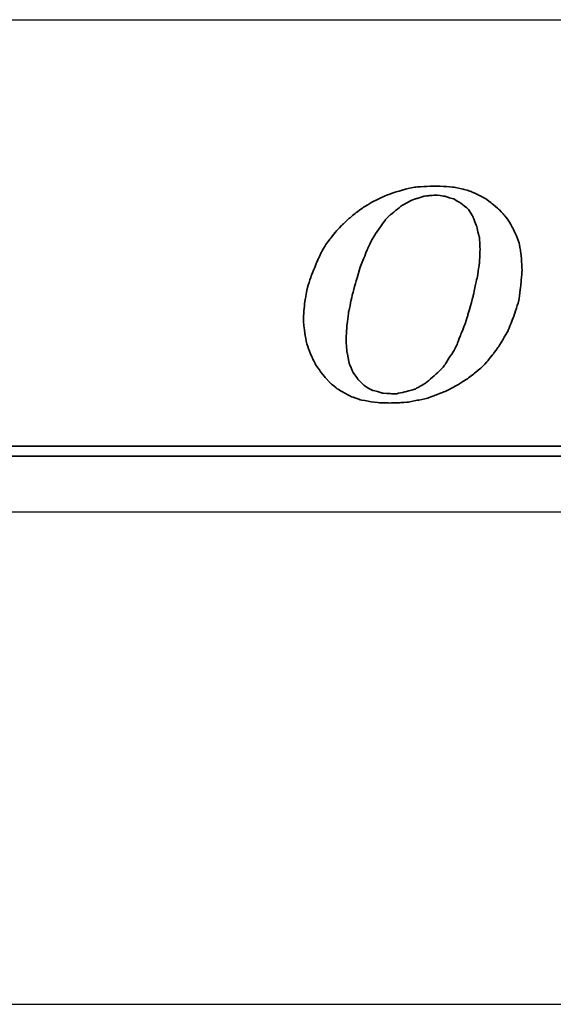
# Model space of a CAD drawing. Header units: millimetres. Extents: x -11 to 266, y -112 to -32.
# Tile 29 of 49: x 192.48 to 194.11, y -93.9 to -90.9. Entities that reach past the tile are written whole.
import ezdxf

# ---------------------------------------------------------------- set-up
doc = ezdxf.new("R2010")
doc.units = ezdxf.units.MM
doc.header["$LTSCALE"] = 0.15
for name, color, linetype in [('DIM', 4, 'CONTINUOUS'), ('layer 1', 7, 'CONTINUOUS'), ('OUT', 3, 'CONTINUOUS')]:
    doc.layers.add(name, color=color, linetype=linetype)

# ---------------------------------------------------------------- blocks, each defined once
blk = doc.blocks.new('TBI MOTION logo(完整正式版)')
at = {"layer": 'layer 1', "color": 22, "lineweight": 35}
for points, knots in [([(-11.34375, -6.98375), (-11.34375, -6.98375), (-10.91375, -7.43875), (-10.91375, -7.43875), (-10.91375, -7.43875), (-10.91375, -7.43875), (-10.38625, -7.87125), (-10.38625, -7.87125), (-10.38625, -7.87125), (-10.38625, -7.87125), (-9.81125, -8.20375), (-9.81125, -8.20375), (-9.81125, -8.20375), (-9.81125, -8.20375), (-9.21125, -8.51875), (-9.21125, -8.51875), (-9.21125, -8.51875), (-9.21125, -8.51875), (-8.51625, -8.75875), (-8.51625, -8.75875), (-8.51625, -8.75875), (-8.51625, -8.75875), (-7.77125, -8.90375), (-7.77125, -8.90375), (-7.77125, -8.90375), (-7.77125, -8.90375), (-6.97875, -8.99875), (-6.97875, -8.99875), (-6.97875, -8.99875), (-6.97875, -8.99875), (-6.14125, -9.02375), (-6.14125, -9.02375), (-6.14125, -9.02375), (-6.14125, -9.02375), (-5.37125, -8.99875), (-5.37125, -8.99875), (-5.37125, -8.99875), (-5.37125, -8.99875), (-4.65375, -8.94875), (-4.65375, -8.94875), (-4.65375, -8.94875), (-4.65375, -8.94875), (-3.93375, -8.80625), (-3.93375, -8.80625), (-3.93375, -8.80625), (-3.93375, -8.80625), (-3.21375, -8.66375), (-3.21375, -8.66375), (-3.21375, -8.66375), (-3.21375, -8.66375), (-2.49375, -8.39875), (-2.49375, -8.39875), (-2.49375, -8.39875), (-2.49375, -8.39875), (-1.79875, -8.13375), (-1.79875, -8.13375), (-1.79875, -8.13375), (-1.79875, -8.13375), (-1.17375, -7.84375), (-1.17375, -7.84375), (-1.17375, -7.84375), (-1.17375, -7.84375), (-0.52375, -7.46375), (-0.52375, -7.46375), (-0.52375, -7.46375), (-0.52375, -7.46375), (0.10124, -7.07875), (0.10124, -7.07875), (0.10124, -7.07875), (0.10124, -7.07875), (0.67625, -6.62375), (0.67625, -6.62375), (0.67625, -6.62375), (0.67625, -6.62375), (1.24874, -6.14375), (1.24874, -6.14375), (1.24874, -6.14375), (1.24874, -6.14375), (1.72874, -5.64125), (1.72874, -5.64125), (1.72874, -5.64125), (1.72874, -5.64125), (2.18624, -5.06375), (2.18624, -5.06375), (2.18624, -5.06375), (2.18624, -5.06375), (2.61625, -4.48874), (2.61625, -4.48874), (2.61625, -4.48874), (2.61625, -4.48874), (3.00125, -3.83874), (3.00125, -3.83874), (3.00125, -3.83874), (3.00125, -3.83874), (3.36124, -3.21374), (3.36124, -3.21374), (3.36124, -3.21374), (3.36124, -3.21374), (3.84374, -1.99125), (3.84374, -1.99125), (3.84374, -1.99125), (3.84374, -1.99125), (4.22625, -0.81875), (4.22625, -0.81875), (4.22625, -0.81875), (4.22625, -0.81875), (4.39125, 0.45624), (4.39125, 0.45624), (4.39125, 0.45624), (4.39125, 0.45624), (4.48874, 1.70124), (4.48874, 1.70124), (4.48874, 1.70124), (4.48874, 1.70124), (4.43874, 2.44625), (4.43874, 2.44625), (4.43874, 2.44625), (4.43874, 2.44625), (4.36874, 3.14125), (4.36874, 3.14125), (4.36874, 3.14125), (4.36874, 3.14125), (4.25125, 3.81125), (4.25125, 3.81125), (4.25125, 3.81125), (4.25125, 3.81125), (4.03124, 4.41125), (4.03124, 4.41125), (4.03124, 4.41125), (4.03124, 4.41125), (3.74374, 5.01125), (3.74374, 5.01125), (3.74374, 5.01125), (3.74374, 5.01125), (3.43124, 5.58875), (3.43124, 5.58875), (3.43124, 5.58875), (3.43124, 5.58875), (3.02625, 6.09125), (3.02625, 6.09125), (3.02625, 6.09125), (3.02625, 6.09125), (2.59374, 6.54875), (2.59374, 6.54875), (2.59374, 6.54875), (2.59374, 6.54875), (2.09124, 6.98125), (2.09124, 6.98125), (2.09124, 6.98125), (2.09124, 6.98125), (1.56124, 7.36625), (1.56124, 7.36625), (1.56124, 7.36625), (1.56124, 7.36625), (0.98624, 7.67625), (0.98624, 7.67625), (0.98624, 7.67625), (0.98624, 7.67625), (0.38624, 7.96375), (0.38624, 7.96375), (0.38624, 7.96375), (0.38624, 7.96375), (-0.25875, 8.15625), (-0.25875, 8.15625), (-0.25875, 8.15625), (-0.25875, 8.15625), (-0.98125, 8.30125), (-0.98125, 8.30125), (-0.98125, 8.30125), (-0.98125, 8.30125), (-1.70124, 8.37125), (-1.70124, 8.37125), (-1.70124, 8.37125), (-1.70124, 8.37125), (-2.49375, 8.39624), (-2.49375, 8.39624), (-2.49375, 8.39624), (-2.49375, 8.39624), (-3.28625, 8.37125), (-3.28625, 8.37125), (-3.28625, 8.37125), (-3.28625, 8.37125), (-4.05125, 8.32125), (-4.05125, 8.32125), (-4.05125, 8.32125), (-4.05125, 8.32125), (-4.77375, 8.18125), (-4.77375, 8.18125), (-4.77375, 8.18125), (-4.77375, 8.18125), (-5.51625, 7.96375), (-5.51625, 7.96375), (-5.51625, 7.96375), (-5.51625, 7.96375), (-6.21125, 7.72625), (-6.21125, 7.72625), (-6.21125, 7.72625), (-6.21125, 7.72625), (-6.92875, 7.43625), (-6.92875, 7.43625), (-6.92875, 7.43625), (-6.92875, 7.43625), (-7.57875, 7.10125), (-7.57875, 7.10125), (-7.57875, 7.10125), (-7.57875, 7.10125), (-8.24875, 6.69125), (-8.24875, 6.69125), (-8.24875, 6.69125), (-8.24875, 6.69125), (-8.84875, 6.26125), (-8.84875, 6.26125), (-8.84875, 6.26125), (-8.84875, 6.26125), (-9.42625, 5.78125), (-9.42625, 5.78125), (-9.42625, 5.78125), (-9.42625, 5.78125), (-9.95375, 5.30125), (-9.95375, 5.30125), (-9.95375, 5.30125), (-9.95375, 5.30125), (-10.43375, 4.79624), (-10.43375, 4.79624), (-10.43375, 4.79624), (-10.43375, 4.79624), (-10.88875, 4.22125), (-10.88875, 4.22125), (-10.88875, 4.22125), (-10.88875, 4.22125), (-11.29875, 3.69375), (-11.29875, 3.69375), (-11.29875, 3.69375), (-11.29875, 3.69375), (-11.63375, 3.09125), (-11.63375, 3.09125), (-11.63375, 3.09125), (-11.63375, 3.09125), (-11.91875, 2.49625), (-11.91875, 2.49625), (-11.91875, 2.49625), (-11.91875, 2.49625), (-12.44875, 1.24625), (-12.44875, 1.24625), (-12.44875, 1.24625), (-12.44875, 1.24625), (-12.80875, 0.06874), (-12.80875, 0.06874), (-12.80875, 0.06874), (-12.80875, 0.06874), (-12.99875, -1.07875), (-12.99875, -1.07875), (-12.99875, -1.07875), (-12.99875, -1.07875), (-13.09375, -2.18375), (-13.09375, -2.18375), (-13.09375, -2.18375), (-13.09375, -2.18375), (-13.04875, -2.85375), (-13.04875, -2.85375), (-13.04875, -2.85375), (-13.04875, -2.85375), (-12.97375, -3.50375), (-12.97375, -3.50375), (-12.97375, -3.50375), (-12.97375, -3.50375), (-12.95375, -3.50375), (-12.95375, -3.50375), (-12.95375, -3.50375), (-12.95375, -3.50375), (-12.85375, -4.17375), (-12.85375, -4.17375), (-12.85375, -4.17375), (-12.85375, -4.17375), (-12.63875, -4.77624), (-12.63875, -4.77624), (-12.63875, -4.77624), (-12.63875, -4.77624), (-12.39875, -5.35125), (-12.39875, -5.35125), (-12.39875, -5.35125), (-12.39875, -5.35125), (-12.11375, -5.92875), (-12.11375, -5.92875), (-12.11375, -5.92875), (-12.11375, -5.92875), (-11.75375, -6.45375), (-11.75375, -6.45375), (-11.75375, -6.45375), (-11.75375, -6.45375), (-11.34375, -6.98375), (-11.34375, -6.98375)], [0, 0, 0, 0, 0.01369863, 0.01369863, 0.01369863, 0.01369864, 0.02739726, 0.02739726, 0.02739726, 0.02739727, 0.04109589, 0.04109589, 0.04109589, 0.0410959, 0.05479452, 0.05479452, 0.05479452, 0.05479453, 0.06849315, 0.06849315, 0.06849315, 0.06849316, 0.08219178, 0.08219178, 0.08219178, 0.08219179, 0.09589041, 0.09589041, 0.09589041, 0.09589042, 0.10958904, 0.10958904, 0.10958904, 0.10958905, 0.12328767, 0.12328767, 0.12328767, 0.12328768, 0.1369863, 0.1369863, 0.1369863, 0.13698631, 0.15068493, 0.15068493, 0.15068493, 0.15068494, 0.16438356, 0.16438356, 0.16438356, 0.16438357, 0.17808219, 0.17808219, 0.17808219, 0.1780822, 0.19178082, 0.19178082, 0.19178082, 0.19178083, 0.20547945, 0.20547945, 0.20547945, 0.20547946, 0.21917808, 0.21917808, 0.21917808, 0.21917809, 0.23287671, 0.23287671, 0.23287671, 0.23287672, 0.24657534, 0.24657534, 0.24657534, 0.24657535, 0.26027397, 0.26027397, 0.26027397, 0.26027398, 0.2739726, 0.2739726, 0.2739726, 0.27397261, 0.28767123, 0.28767123, 0.28767123, 0.28767124, 0.30136986, 0.30136986, 0.30136986, 0.30136987, 0.31506849, 0.31506849, 0.31506849, 0.3150685, 0.32876712, 0.32876712, 0.32876712, 0.32876713, 0.34246575, 0.34246575, 0.34246575, 0.34246576, 0.35616438, 0.35616438, 0.35616438, 0.35616439, 0.36986301, 0.36986301, 0.36986301, 0.36986302, 0.38356164, 0.38356164, 0.38356164, 0.38356165, 0.39726027, 0.39726027, 0.39726027, 0.39726028, 0.4109589, 0.4109589, 0.4109589, 0.41095891, 0.42465753, 0.42465753, 0.42465753, 0.42465754, 0.43835616, 0.43835616, 0.43835616, 0.43835617, 0.45205479, 0.45205479, 0.45205479, 0.4520548, 0.46575342, 0.46575342, 0.46575342, 0.46575343, 0.47945205, 0.47945205, 0.47945205, 0.47945206, 0.49315068, 0.49315068, 0.49315068, 0.49315069, 0.50684932, 0.50684932, 0.50684932, 0.50684933, 0.52054795, 0.52054795, 0.52054795, 0.52054796, 0.53424658, 0.53424658, 0.53424658, 0.53424659, 0.54794521, 0.54794521, 0.54794521, 0.54794522, 0.56164384, 0.56164384, 0.56164384, 0.56164385, 0.57534247, 0.57534247, 0.57534247, 0.57534248, 0.5890411, 0.5890411, 0.5890411, 0.58904111, 0.60273973, 0.60273973, 0.60273973, 0.60273974, 0.61643836, 0.61643836, 0.61643836, 0.61643837, 0.63013699, 0.63013699, 0.63013699, 0.630137, 0.64383562, 0.64383562, 0.64383562, 0.64383563, 0.65753425, 0.65753425, 0.65753425, 0.65753426, 0.67123288, 0.67123288, 0.67123288, 0.67123289, 0.68493151, 0.68493151, 0.68493151, 0.68493152, 0.69863014, 0.69863014, 0.69863014, 0.69863015, 0.71232877, 0.71232877, 0.71232877, 0.71232878, 0.7260274, 0.7260274, 0.7260274, 0.72602741, 0.73972603, 0.73972603, 0.73972603, 0.73972604, 0.75342466, 0.75342466, 0.75342466, 0.75342467, 0.76712329, 0.76712329, 0.76712329, 0.7671233, 0.78082192, 0.78082192, 0.78082192, 0.78082193, 0.79452055, 0.79452055, 0.79452055, 0.79452056, 0.80821918, 0.80821918, 0.80821918, 0.80821919, 0.82191781, 0.82191781, 0.82191781, 0.82191782, 0.83561644, 0.83561644, 0.83561644, 0.83561645, 0.84931507, 0.84931507, 0.84931507, 0.84931508, 0.8630137, 0.8630137, 0.8630137, 0.86301371, 0.87671233, 0.87671233, 0.87671233, 0.87671234, 0.89041096, 0.89041096, 0.89041096, 0.89041097, 0.90410959, 0.90410959, 0.90410959, 0.9041096, 0.91780822, 0.91780822, 0.91780822, 0.91780823, 0.93150685, 0.93150685, 0.93150685, 0.93150686, 0.94520548, 0.94520548, 0.94520548, 0.94520549, 0.95890411, 0.95890411, 0.95890411, 0.95890412, 0.97260274, 0.97260274, 0.97260274, 0.97260275, 0.98630137, 0.98630137, 0.98630137, 0.98630138, 1, 1, 1, 1]), ([(-8.77875, 1.03124), (-8.77875, 1.03124), (-8.51625, 1.89625), (-8.51625, 1.89625), (-8.51625, 1.89625), (-8.51625, 1.89625), (-8.20375, 2.66375), (-8.20375, 2.66375), (-8.20375, 2.66375), (-8.20375, 2.66375), (-7.91625, 3.38125), (-7.91625, 3.38125), (-7.91625, 3.38125), (-7.91625, 3.38125), (-7.91625, 3.40624), (-7.91625, 3.40624), (-7.91625, 3.40624), (-7.91625, 3.40624), (-7.57875, 4.07624), (-7.57875, 4.07624), (-7.57875, 4.07624), (-7.57875, 4.07624), (-7.24375, 4.65125), (-7.24375, 4.65125), (-7.24375, 4.65125), (-7.24375, 4.65125), (-7.21875, 4.65125), (-7.21875, 4.65125), (-7.21875, 4.65125), (-7.21875, 4.65125), (-7.21875, 4.67624), (-7.21875, 4.67624), (-7.21875, 4.67624), (-7.21875, 4.67624), (-6.83625, 5.20375), (-6.83625, 5.20375), (-6.83625, 5.20375), (-6.83625, 5.20375), (-6.49875, 5.68625), (-6.49875, 5.68625), (-6.49875, 5.68625), (-6.49875, 5.68625), (-6.49875, 5.70625), (-6.49875, 5.70625), (-6.49875, 5.70625), (-6.49875, 5.70625), (-6.11625, 6.09125), (-6.11625, 6.09125), (-6.11625, 6.09125), (-6.11625, 6.09125), (-6.09125, 6.09125), (-6.09125, 6.09125), (-6.09125, 6.09125), (-6.09125, 6.09125), (-5.27375, 6.76625), (-5.27375, 6.76625), (-5.27375, 6.76625), (-5.27375, 6.76625), (-5.24875, 6.76625), (-5.24875, 6.76625), (-5.24875, 6.76625), (-5.24875, 6.76625), (-5.24875, 6.78625), (-5.24875, 6.78625), (-5.24875, 6.78625), (-5.24875, 6.78625), (-4.38875, 7.26624), (-4.38875, 7.26624), (-4.38875, 7.26624), (-4.38875, 7.26624), (-4.36125, 7.26624), (-4.36125, 7.26624), (-4.36125, 7.26624), (-4.36125, 7.26624), (-3.93375, 7.41125), (-3.93375, 7.41125), (-3.93375, 7.41125), (-3.93375, 7.41125), (-3.47375, 7.55625), (-3.47375, 7.55625), (-3.47375, 7.55625), (-3.47375, 7.55625), (-3.45375, 7.55625), (-3.45375, 7.55625), (-3.45375, 7.55625), (-3.45375, 7.55625), (-3.42875, 7.58124), (-3.42875, 7.58124), (-3.42875, 7.58124), (-3.42875, 7.58124), (-2.97375, 7.62625), (-2.97375, 7.62625), (-2.97375, 7.62625), (-2.97375, 7.62625), (-2.49375, 7.67625), (-2.49375, 7.67625), (-2.49375, 7.67625), (-2.49375, 7.67625), (-2.46875, 7.67625), (-2.46875, 7.67625), (-2.46875, 7.67625), (-2.46875, 7.67625), (-1.70124, 7.58124), (-1.70124, 7.58124), (-1.70124, 7.58124), (-1.70124, 7.58124), (-1.67875, 7.55625), (-1.67875, 7.55625), (-1.67875, 7.55625), (-1.67875, 7.55625), (-1.65375, 7.55625), (-1.65375, 7.55625), (-1.65375, 7.55625), (-1.65375, 7.55625), (-1.03125, 7.36625), (-1.03125, 7.36625), (-1.03125, 7.36625), (-1.03125, 7.36625), (-1.00625, 7.36625), (-1.00625, 7.36625), (-1.00625, 7.36625), (-1.00625, 7.36625), (-0.43124, 7.02624), (-0.43124, 7.02624), (-0.43124, 7.02624), (-0.43124, 7.02624), (-0.40625, 7.00624), (-0.40625, 7.00624), (-0.40625, 7.00624), (-0.40625, 7.00624), (0.12124, 6.57124), (0.12124, 6.57124), (0.12124, 6.57124), (0.12124, 6.57124), (0.14624, 6.54875), (0.14624, 6.54875), (0.14624, 6.54875), (0.14624, 6.54875), (0.17124, 6.52375), (0.17124, 6.52375), (0.17124, 6.52375), (0.17124, 6.52375), (0.55625, 5.89875), (0.55625, 5.89875), (0.55625, 5.89875), (0.55625, 5.89875), (0.55625, 5.87625), (0.55625, 5.87625), (0.55625, 5.87625), (0.55625, 5.87625), (0.84124, 5.15625), (0.84124, 5.15625), (0.84124, 5.15625), (0.84124, 5.15625), (0.84124, 5.13125), (0.84124, 5.13125), (0.84124, 5.13125), (0.84124, 5.13125), (1.03624, 4.31875), (1.03624, 4.31875), (1.03624, 4.31875), (1.03624, 4.31875), (1.05624, 4.31875), (1.05624, 4.31875), (1.05624, 4.31875), (1.05624, 4.31875), (1.05624, 4.29125), (1.05624, 4.29125), (1.05624, 4.29125), (1.05624, 4.29125), (1.10625, 3.33125), (1.10625, 3.33125), (1.10625, 3.33125), (1.10625, 3.33125), (1.10625, 3.30875), (1.10625, 3.30875), (1.10625, 3.30875), (1.10625, 3.30875), (1.05624, 2.20624), (1.05624, 2.20624), (1.05624, 2.20624), (1.05624, 2.20624), (1.05624, 2.18124), (1.05624, 2.18124), (1.05624, 2.18124), (1.05624, 2.18124), (0.86624, 0.93624), (0.86624, 0.93624), (0.86624, 0.93624), (0.86624, 0.93624), (0.84124, 0.93624), (0.84124, 0.93624), (0.84124, 0.93624), (0.84124, 0.93624), (0.55625, -0.45874), (0.55625, -0.45874), (0.55625, -0.45874), (0.55625, -0.45874), (0.12124, -1.99125), (0.12124, -1.99125), (0.12124, -1.99125), (0.12124, -1.99125), (0.12124, -2.01874), (0.12124, -2.01874), (0.12124, -2.01874), (0.12124, -2.01874), (-0.13874, -2.78375), (-0.13874, -2.78375), (-0.13874, -2.78375), (-0.13874, -2.78375), (-0.43124, -3.50375), (-0.43124, -3.50375), (-0.43124, -3.50375), (-0.43124, -3.50375), (-0.69375, -4.19875), (-0.69375, -4.19875), (-0.69375, -4.19875), (-0.69375, -4.19875), (-0.69375, -4.22375), (-0.69375, -4.22375), (-0.69375, -4.22375), (-0.69375, -4.22375), (-0.98125, -4.82374), (-0.98125, -4.82374), (-0.98125, -4.82374), (-0.98125, -4.82374), (-1.00625, -4.82374), (-1.00625, -4.82374), (-1.00625, -4.82374), (-1.00625, -4.82374), (-1.33875, -5.35125), (-1.33875, -5.35125), (-1.33875, -5.35125), (-1.33875, -5.35125), (-1.67875, -5.87875), (-1.67875, -5.87875), (-1.67875, -5.87875), (-1.67875, -5.87875), (-1.67875, -5.90375), (-1.67875, -5.90375), (-1.67875, -5.90375), (-1.67875, -5.90375), (-2.05875, -6.35875), (-2.05875, -6.35875), (-2.05875, -6.35875), (-2.05875, -6.35875), (-2.08375, -6.38375), (-2.08375, -6.38375), (-2.08375, -6.38375), (-2.08375, -6.38375), (-2.46875, -6.74375), (-2.46875, -6.74375), (-2.46875, -6.74375), (-2.46875, -6.74375), (-3.25875, -7.41625), (-3.25875, -7.41625), (-3.25875, -7.41625), (-3.25875, -7.41625), (-3.28625, -7.43875), (-3.28625, -7.43875), (-3.28625, -7.43875), (-3.28625, -7.43875), (-4.12375, -7.91875), (-4.12375, -7.91875), (-4.12375, -7.91875), (-4.12375, -7.91875), (-4.14875, -7.91875), (-4.14875, -7.91875), (-4.14875, -7.91875), (-4.14875, -7.91875), (-4.17125, -7.91875), (-4.17125, -7.91875), (-4.17125, -7.91875), (-4.17125, -7.91875), (-5.03375, -8.15875), (-5.03375, -8.15875), (-5.03375, -8.15875), (-5.03375, -8.15875), (-5.51625, -8.25625), (-5.51625, -8.25625), (-5.51625, -8.25625), (-5.51625, -8.25625), (-5.54125, -8.27875), (-5.54125, -8.27875), (-5.54125, -8.27875), (-5.54125, -8.27875), (-5.56375, -8.27875), (-5.56375, -8.27875), (-5.56375, -8.27875), (-5.56375, -8.27875), (-5.99625, -8.27875), (-5.99625, -8.27875), (-5.99625, -8.27875), (-5.99625, -8.27875), (-6.76375, -8.23125), (-6.76375, -8.23125), (-6.76375, -8.23125), (-6.76375, -8.23125), (-6.78875, -8.23125), (-6.78875, -8.23125), (-6.78875, -8.23125), (-6.78875, -8.23125), (-6.78875, -8.20375), (-6.78875, -8.20375), (-6.78875, -8.20375), (-6.78875, -8.20375), (-7.45875, -8.01375), (-7.45875, -8.01375), (-7.45875, -8.01375), (-7.45875, -8.01375), (-7.48375, -8.01375), (-7.48375, -8.01375), (-7.48375, -8.01375), (-7.48375, -8.01375), (-7.50875, -8.01375), (-7.50875, -8.01375), (-7.50875, -8.01375), (-7.50875, -8.01375), (-8.13125, -7.67875), (-8.13125, -7.67875), (-8.13125, -7.67875), (-8.13125, -7.67875), (-8.15625, -7.65375), (-8.15625, -7.65375), (-8.15625, -7.65375), (-8.15625, -7.65375), (-8.65875, -7.17375), (-8.65875, -7.17375), (-8.65875, -7.17375), (-8.65875, -7.17375), (-8.68375, -7.14875), (-8.68375, -7.14875), (-8.68375, -7.14875), (-8.68375, -7.14875), (-9.08875, -6.57375), (-9.08875, -6.57375), (-9.08875, -6.57375), (-9.08875, -6.57375), (-9.11375, -6.54875), (-9.11375, -6.54875), (-9.11375, -6.54875), (-9.11375, -6.54875), (-9.11375, -6.52875), (-9.11375, -6.52875), (-9.11375, -6.52875), (-9.11375, -6.52875), (-9.40375, -5.85375), (-9.40375, -5.85375), (-9.40375, -5.85375), (-9.40375, -5.85375), (-9.40375, -5.82875), (-9.40375, -5.82875), (-9.40375, -5.82875), (-9.40375, -5.82875), (-9.56875, -4.96875), (-9.56875, -4.96875), (-9.56875, -4.96875), (-9.56875, -4.96875), (-9.59375, -4.94375), (-9.59375, -4.94375), (-9.59375, -4.94375), (-9.59375, -4.94375), (-9.66375, -4.03375), (-9.66375, -4.03375), (-9.66375, -4.03375), (-9.66375, -4.03375), (-9.66375, -4.00875), (-9.66375, -4.00875), (-9.66375, -4.00875), (-9.66375, -4.00875), (-9.59375, -2.85375), (-9.59375, -2.85375), (-9.59375, -2.85375), (-9.59375, -2.85375), (-9.45125, -1.65875), (-9.45125, -1.65875), (-9.45125, -1.65875), (-9.45125, -1.65875), (-9.42625, -1.63375), (-9.42625, -1.63375), (-9.42625, -1.63375), (-9.42625, -1.63375), (-9.16125, -0.33875), (-9.16125, -0.33875), (-9.16125, -0.33875), (-9.16125, -0.33875), (-8.77875, 1.00624), (-8.77875, 1.00624), (-8.77875, 1.00624), (-8.77875, 1.00624), (-8.77875, 1.03124), (-8.77875, 1.03124)], [0, 0, 0, 0, 0.01020408, 0.01020408, 0.01020408, 0.01020409, 0.02040816, 0.02040816, 0.02040816, 0.02040817, 0.03061224, 0.03061224, 0.03061224, 0.03061225, 0.04081633, 0.04081633, 0.04081633, 0.04081634, 0.05102041, 0.05102041, 0.05102041, 0.05102042, 0.06122449, 0.06122449, 0.06122449, 0.0612245, 0.07142857, 0.07142857, 0.07142857, 0.07142858, 0.08163265, 0.08163265, 0.08163265, 0.08163266, 0.09183673, 0.09183673, 0.09183673, 0.09183674, 0.10204082, 0.10204082, 0.10204082, 0.10204083, 0.1122449, 0.1122449, 0.1122449, 0.11224491, 0.12244898, 0.12244898, 0.12244898, 0.12244899, 0.13265306, 0.13265306, 0.13265306, 0.13265307, 0.14285714, 0.14285714, 0.14285714, 0.14285715, 0.15306122, 0.15306122, 0.15306122, 0.15306123, 0.16326531, 0.16326531, 0.16326531, 0.16326532, 0.17346939, 0.17346939, 0.17346939, 0.1734694, 0.18367347, 0.18367347, 0.18367347, 0.18367348, 0.19387755, 0.19387755, 0.19387755, 0.19387756, 0.20408163, 0.20408163, 0.20408163, 0.20408164, 0.21428571, 0.21428571, 0.21428571, 0.21428572, 0.2244898, 0.2244898, 0.2244898, 0.22448981, 0.23469388, 0.23469388, 0.23469388, 0.23469389, 0.24489796, 0.24489796, 0.24489796, 0.24489797, 0.25510204, 0.25510204, 0.25510204, 0.25510205, 0.26530612, 0.26530612, 0.26530612, 0.26530613, 0.2755102, 0.2755102, 0.2755102, 0.27551021, 0.28571429, 0.28571429, 0.28571429, 0.2857143, 0.29591837, 0.29591837, 0.29591837, 0.29591838, 0.30612245, 0.30612245, 0.30612245, 0.30612246, 0.31632653, 0.31632653, 0.31632653, 0.31632654, 0.32653061, 0.32653061, 0.32653061, 0.32653062, 0.33673469, 0.33673469, 0.33673469, 0.3367347, 0.34693878, 0.34693878, 0.34693878, 0.34693879, 0.35714286, 0.35714286, 0.35714286, 0.35714287, 0.36734694, 0.36734694, 0.36734694, 0.36734695, 0.37755102, 0.37755102, 0.37755102, 0.37755103, 0.3877551, 0.3877551, 0.3877551, 0.38775511, 0.39795918, 0.39795918, 0.39795918, 0.39795919, 0.40816327, 0.40816327, 0.40816327, 0.40816328, 0.41836735, 0.41836735, 0.41836735, 0.41836736, 0.42857143, 0.42857143, 0.42857143, 0.42857144, 0.43877551, 0.43877551, 0.43877551, 0.43877552, 0.44897959, 0.44897959, 0.44897959, 0.4489796, 0.45918367, 0.45918367, 0.45918367, 0.45918368, 0.46938776, 0.46938776, 0.46938776, 0.46938777, 0.47959184, 0.47959184, 0.47959184, 0.47959185, 0.48979592, 0.48979592, 0.48979592, 0.48979593, 0.5, 0.5, 0.5, 0.50000001, 0.51020408, 0.51020408, 0.51020408, 0.51020409, 0.52040816, 0.52040816, 0.52040816, 0.52040817, 0.53061224, 0.53061224, 0.53061224, 0.53061225, 0.54081633, 0.54081633, 0.54081633, 0.54081634, 0.55102041, 0.55102041, 0.55102041, 0.55102042, 0.56122449, 0.56122449, 0.56122449, 0.5612245, 0.57142857, 0.57142857, 0.57142857, 0.57142858, 0.58163265, 0.58163265, 0.58163265, 0.58163266, 0.59183673, 0.59183673, 0.59183673, 0.59183674, 0.60204082, 0.60204082, 0.60204082, 0.60204083, 0.6122449, 0.6122449, 0.6122449, 0.61224491, 0.62244898, 0.62244898, 0.62244898, 0.62244899, 0.63265306, 0.63265306, 0.63265306, 0.63265307, 0.64285714, 0.64285714, 0.64285714, 0.64285715, 0.65306122, 0.65306122, 0.65306122, 0.65306123, 0.66326531, 0.66326531, 0.66326531, 0.66326532, 0.67346939, 0.67346939, 0.67346939, 0.6734694, 0.68367347, 0.68367347, 0.68367347, 0.68367348, 0.69387755, 0.69387755, 0.69387755, 0.69387756, 0.70408163, 0.70408163, 0.70408163, 0.70408164, 0.71428571, 0.71428571, 0.71428571, 0.71428572, 0.7244898, 0.7244898, 0.7244898, 0.72448981, 0.73469388, 0.73469388, 0.73469388, 0.73469389, 0.74489796, 0.74489796, 0.74489796, 0.74489797, 0.75510204, 0.75510204, 0.75510204, 0.75510205, 0.76530612, 0.76530612, 0.76530612, 0.76530613, 0.7755102, 0.7755102, 0.7755102, 0.77551021, 0.78571429, 0.78571429, 0.78571429, 0.7857143, 0.79591837, 0.79591837, 0.79591837, 0.79591838, 0.80612245, 0.80612245, 0.80612245, 0.80612246, 0.81632653, 0.81632653, 0.81632653, 0.81632654, 0.82653061, 0.82653061, 0.82653061, 0.82653062, 0.83673469, 0.83673469, 0.83673469, 0.8367347, 0.84693878, 0.84693878, 0.84693878, 0.84693879, 0.85714286, 0.85714286, 0.85714286, 0.85714287, 0.86734694, 0.86734694, 0.86734694, 0.86734695, 0.87755102, 0.87755102, 0.87755102, 0.87755103, 0.8877551, 0.8877551, 0.8877551, 0.88775511, 0.89795918, 0.89795918, 0.89795918, 0.89795919, 0.90816327, 0.90816327, 0.90816327, 0.90816328, 0.91836735, 0.91836735, 0.91836735, 0.91836736, 0.92857143, 0.92857143, 0.92857143, 0.92857144, 0.93877551, 0.93877551, 0.93877551, 0.93877552, 0.94897959, 0.94897959, 0.94897959, 0.9489796, 0.95918367, 0.95918367, 0.95918367, 0.95918368, 0.96938776, 0.96938776, 0.96938776, 0.96938777, 0.97959184, 0.97959184, 0.97959184, 0.97959185, 0.98979592, 0.98979592, 0.98979592, 0.98979593, 1, 1, 1, 1]), ([(75.90875, -9.47875), (75.90875, -9.47875), (75.90875, -12.28625), (75.90875, -12.28625), (75.90875, -12.28625), (75.90875, -12.28625), (75.90875, -12.47875), (75.90875, -12.47875), (75.90875, -12.47875), (75.90875, -12.47875), (75.71625, -12.47875), (75.71625, -12.47875), (75.71625, -12.47875), (75.71625, -12.47875), (-88.32875, -12.47875), (-88.32875, -12.47875), (-88.32875, -12.47875), (-88.32875, -12.47875), (-88.32875, -13.29375), (-88.32875, -13.29375), (-88.32875, -13.29375), (-88.32875, -13.29375), (82.89125, -13.29375), (82.89125, -13.29375), (82.89125, -13.29375), (82.89125, -13.29375), (75.90875, -9.47875), (75.90875, -9.47875)], [0, 0, 0, 0, 0.14285714, 0.14285714, 0.14285714, 0.14285715, 0.28571429, 0.28571429, 0.28571429, 0.2857143, 0.42857143, 0.42857143, 0.42857143, 0.42857144, 0.57142857, 0.57142857, 0.57142857, 0.57142858, 0.71428571, 0.71428571, 0.71428571, 0.71428572, 0.85714286, 0.85714286, 0.85714286, 0.85714287, 1, 1, 1, 1])]:
    blk.add_open_spline(points, degree=3, knots=knots, dxfattribs=at)

msp = doc.modelspace()

# ---------------------------------------------------------------- linework, layer by layer
at = {"layer": 'OUT', "color": 0}
for p, q in [((187.6004, -90.8969), (198.1463, -90.8969)), ((187.6004, -92.3969), (198.1463, -92.3969)), ((187.6004, -93.8969), (215.4004, -93.8969))]:
    msp.add_line(p, q, dxfattribs=at)

# ---------------------------------------------------------------- block references
at = {"layer": 'DIM', "color": 0, "xscale": 0.0379463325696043, "yscale": 0.0379463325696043, "zscale": 0.0379463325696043}
msp.add_blockref('TBI MOTION logo(完整正式版)', (193.8419, -91.7225), dxfattribs=at)

doc.saveas('drawing.dxf')
